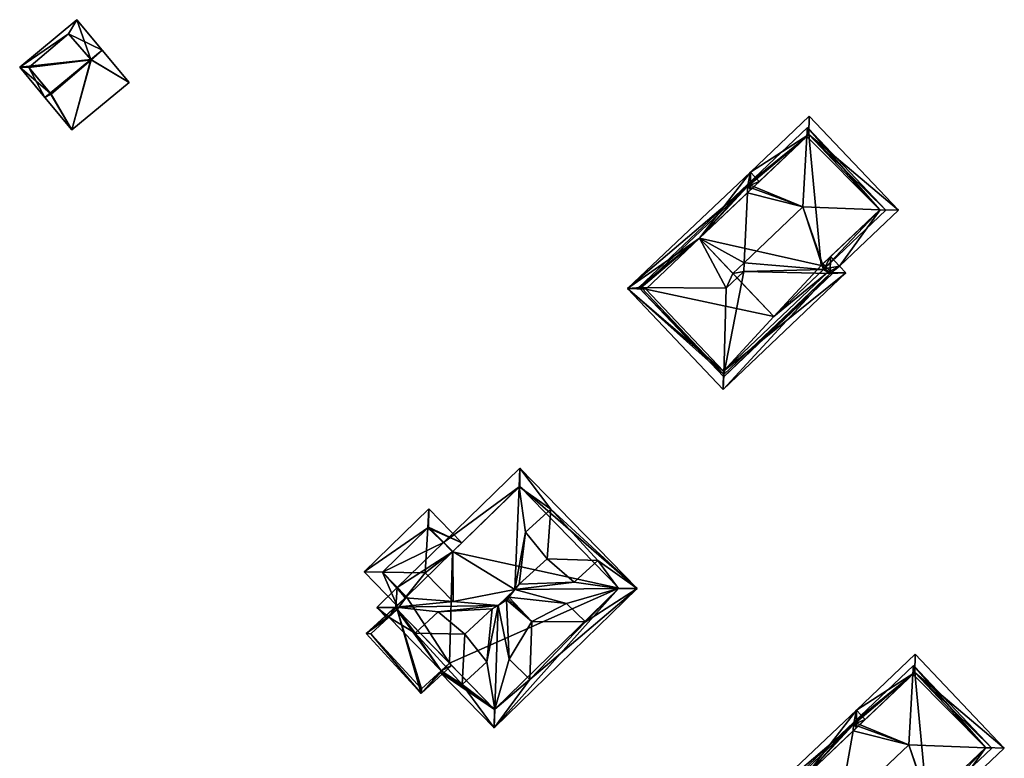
# Model space of a CAD drawing. Header units: inches. Extents: x 2523744 to 2528136, y 1148995 to 1152010.
# Tile 24 of 256: x 2525151 to 2525227, y 1149113 to 1149170. Entities that reach past the tile are written whole.
import ezdxf

# ---------------------------------------------------------------- set-up
doc = ezdxf.new("R2010")
doc.units = ezdxf.units.IN
doc.header["$MEASUREMENT"] = 0
doc.layers.add('Gebaeude Einzelhaus', color=10, linetype='Continuous')

msp = doc.modelspace()

# ---------------------------------------------------------------- meshes
at = {"layer": 'Gebaeude Einzelhaus'}
mesh = msp.add_polyface(dxfattribs=at)
corners = [(2525153.844, 1149164.068, 396.137), (2525151.482, 1149166.067, 395.375), (2525153.431, 1149163.724, 396.137), (2525156.978, 1149166.675, 396.137), (2525155.899, 1149169.741, 395.375), (2525157.848, 1149167.398, 396.137), (2525155.507, 1149161.228, 395.375), (2525159.924, 1149164.902, 395.375), (2525152.2, 1149166.05, 395.493), (2525155.25, 1149168.65, 395.481), (2525153.9, 1149164, 396.116), (2525157, 1149166.65, 396.129), (2525157, 1149166.65, 390.607), (2525155.25, 1149168.65, 390.607), (2525152.2, 1149166.05, 390.607), (2525153.9, 1149164, 390.607)]
mesh.append_faces([[corners[k] for k in face] for face in [(3, 9, 5), (11, 3, 5), (5, 9, 4), (7, 11, 5), (6, 10, 11), (6, 11, 7), (0, 10, 2), (8, 0, 2), (2, 10, 6), (9, 8, 1), (4, 9, 1), (1, 8, 2), (3, 7, 5), (2, 6, 0), (0, 6, 3), (3, 6, 7), (4, 3, 5), (4, 1, 3), (3, 1, 0), (0, 1, 2)]], dxfattribs={"color": 13})
mesh.append_faces([[corners[k] for k in face] for face in [(12, 15, 14), (12, 14, 13), (10, 15, 12), (10, 12, 11), (14, 15, 8), (8, 15, 10), (8, 10, 0), (13, 14, 9), (9, 14, 8), (12, 13, 9), (3, 12, 9), (11, 12, 3)]], dxfattribs={"color": 41})
mesh = msp.add_polyface(dxfattribs=at)
corners = [(2525217.875, 1149155.049, 397.544), (2525212.296, 1149161.405, 397.277), (2525212.258, 1149160.734, 397.498), (2525218.342, 1149155.031, 397.406), (2525211.95, 1149155.283, 399.298), (2525207.411, 1149150.978, 399.297), (2525207.656, 1149156.37, 397.498), (2525203.969, 1149152.873, 397.498), (2525207.678, 1149156.853, 397.337), (2525206.544, 1149150.157, 399.298), (2525207.686, 1149157.033, 397.277), (2525213.581, 1149150.515, 397.406), (2525213.53, 1149150.466, 397.406), (2525212.4, 1149160.869, 397.413), (2525213.351, 1149150.758, 397.544), (2525217.898, 1149155.071, 397.53), (2525207.889, 1149157.969, 397.337), (2525208.577, 1149157.243, 397.337), (2525212.4, 1149160.869, 397.337), (2525219.312, 1149155.034, 397.337), (2525217.898, 1149155.071, 397.337), (2525212.438, 1149162.283, 397.337), (2525214.764, 1149150.72, 397.337), (2525214.076, 1149151.446, 397.337), (2525198.408, 1149148.977, 397.337), (2525205.835, 1149142.351, 397.337), (2525205.783, 1149141.2, 397.337), (2525199.467, 1149149.066, 397.337), (2525214.046, 1149150.138, 397.337), (2525215.264, 1149150.192, 397.337), (2525214.076, 1149151.445, 397.337), (2525213.408, 1149150.812, 397.337), (2525207.909, 1149156.61, 397.337), (2525207.38, 1149150.302, 399.523), (2525206.024, 1149149.017, 399.523), (2525205.83, 1149142.168, 397.277), (2525214.229, 1149150.134, 397.277), (2525199.287, 1149149.067, 397.277), (2525208.003, 1149156.699, 397.277), (2525213.581, 1149150.515, 397.373), (2525213.502, 1149150.901, 397.277), (2525213.351, 1149150.758, 397.373), (2525206.544, 1149150.157, 399.297), (2525205.82, 1149142.614, 397.337), (2525213.851, 1149150.23, 397.337), (2525199.822, 1149148.94, 397.337), (2525213.581, 1149150.515, 397.337), (2525213.351, 1149150.758, 397.337), (2525203.969, 1149152.873, 397.337), (2525213.581, 1149150.515, 385.815), (2525213.351, 1149150.758, 385.815), (2525217.898, 1149155.071, 385.815), (2525212.4, 1149160.869, 385.815), (2525203.969, 1149152.873, 385.815), (2525209.697, 1149146.832, 397.337), (2525209.697, 1149146.832, 397.406), (2525209.697, 1149146.832, 385.815), (2525199.822, 1149148.94, 385.815), (2525205.82, 1149142.614, 385.815), (2525213.851, 1149150.23, 385.815)]
mesh.append_faces([[corners[k] for k in face] for face in [(48, 16, 32), (32, 16, 17), (45, 24, 48), (48, 24, 16), (22, 46, 30), (30, 46, 31), (31, 46, 47), (29, 44, 22), (22, 44, 46), (45, 43, 24), (24, 43, 26), (26, 43, 29), (29, 43, 44), (34, 7, 27), (27, 7, 37), (37, 7, 10), (10, 7, 8), (8, 7, 6), (34, 42, 7), (34, 33, 42), (42, 33, 5), (28, 12, 33), (33, 12, 5), (41, 39, 31), (31, 39, 40), (40, 39, 36), (36, 39, 28), (28, 39, 12), (32, 8, 6), (32, 38, 8), (8, 38, 10), (37, 25, 27), (27, 25, 34), (37, 35, 25), (28, 35, 36), (28, 25, 35), (28, 33, 25), (25, 33, 34), (17, 8, 32), (28, 30, 31), (28, 22, 30), (28, 29, 22), (25, 26, 28), (28, 26, 29), (8, 24, 27), (27, 24, 25), (25, 24, 26), (17, 16, 8), (8, 16, 24), (16, 18, 17), (20, 22, 23), (18, 19, 20), (20, 19, 22), (16, 21, 18), (18, 21, 19), (19, 20, 22), (22, 20, 23), (16, 18, 21), (21, 18, 19), (19, 18, 20), (16, 17, 18), (1, 13, 2), (1, 2, 10), (10, 2, 8), (8, 2, 6), (15, 13, 3), (3, 0, 15), (11, 0, 3), (11, 14, 0), (13, 1, 3), (11, 4, 12), (12, 4, 5), (11, 0, 4), (11, 3, 0), (10, 2, 1), (8, 4, 10), (10, 4, 2), (5, 7, 9), (8, 6, 4), (4, 6, 5), (5, 6, 7), (0, 2, 4), (3, 1, 0), (0, 1, 2)]], dxfattribs={"color": 13})
mesh.append_faces([[corners[k] for k in face] for face in [(53, 56, 57), (57, 56, 58), (58, 56, 59), (59, 56, 49), (44, 59, 46), (46, 59, 49), (44, 43, 59), (59, 43, 58), (43, 45, 58), (58, 45, 57), (48, 53, 45), (45, 53, 57), (53, 50, 56), (56, 50, 49), (53, 52, 50), (50, 52, 51), (12, 39, 11), (12, 46, 39), (12, 54, 46), (12, 55, 54), (9, 54, 55), (9, 48, 54), (9, 7, 48), (18, 2, 13), (48, 6, 53), (53, 6, 52), (52, 6, 18), (18, 6, 2), (48, 7, 6), (20, 13, 15), (20, 18, 13), (20, 51, 18), (18, 51, 52), (0, 20, 15), (0, 51, 20), (0, 47, 51), (51, 47, 50), (0, 41, 47), (0, 14, 41), (46, 41, 39), (39, 41, 11), (11, 41, 14), (46, 47, 41), (46, 49, 47), (47, 49, 50)]], dxfattribs={"color": 41})
mesh = msp.add_polyface(dxfattribs=at)
corners = [(2525192.475, 1149131.949, 395.497), (2525190.105, 1149135.124, 395.04), (2525190.043, 1149133.668, 395.98), (2525199.156, 1149125.824, 395.04), (2525190.529, 1149130.171, 397.833), (2525189.704, 1149125.76, 401.084), (2525194.285, 1149126.312, 397.833), (2525197.713, 1149125.814, 395.962), (2525190.052, 1149126.153, 400.62), (2525196.106, 1149127.976, 395.647), (2525195.161, 1149123.248, 395.909), (2525190.874, 1149118.811, 395.734), (2525188.108, 1149115.069, 395.04), (2525193.684, 1149124.675, 397.804), (2525189.25, 1149125.15, 400.974), (2525188.428, 1149124.516, 401.084), (2525189.261, 1149120.369, 397.804), (2525188.157, 1149116.513, 395.964), (2525189.064, 1149124.96, 400.968), (2525180.514, 1149124.393, 395.981), (2525180.635, 1149125.908, 395.04), (2525179.055, 1149124.37, 395.04), (2525181.248, 1149125.107, 395.981), (2525181.333, 1149125.19, 395.981), (2525184.942, 1149124.82, 398.595), (2525184.922, 1149128.685, 395.979), (2525184.198, 1149129.375, 395.04), (2525184.895, 1149128.659, 395.979), (2525185.636, 1149118.408, 395.534), (2525183.915, 1149119.377, 395.04), (2525184.014, 1149119.468, 395.159), (2525187.551, 1149120.158, 397.833), (2525183.795, 1149124.017, 397.833), (2525187.963, 1149124.243, 400.62), (2525179.985, 1149123.607, 395.159), (2525182.005, 1149122.381, 395.684), (2525179.886, 1149123.516, 395.04), (2525182.005, 1149122.381, 397.833), (2525185.636, 1149118.408, 397.833), (2525185.838, 1149122.301, 400.62), (2525192.21, 1149128.125, 400.62), (2525196.106, 1149127.976, 397.833), (2525192.475, 1149131.949, 397.833), (2525190.874, 1149118.811, 397.804), (2525195.161, 1149123.248, 397.804), (2525191.024, 1149123.268, 401.113), (2525189.204, 1149125.026, 401.113), (2525197.743, 1149125.843, 395.926), (2525190.086, 1149133.71, 395.926), (2525180.47, 1149124.35, 395.926), (2525188.126, 1149116.483, 395.926), (2525185.612, 1149129.356, 395.04), (2525183.059, 1149131.979, 395.04), (2525182.979, 1149130.505, 396.099), (2525182.789, 1149127.033, 398.595), (2525178.064, 1149127.116, 395.04), (2525179.485, 1149127.091, 396.109), (2525180.617, 1149124.493, 395.04), (2525183.04, 1149130.565, 396.016), (2525184.895, 1149128.659, 396.016), (2525179.478, 1149127.098, 396.099), (2525181.333, 1149125.19, 396.107), (2525180.635, 1149125.908, 388.563), (2525180.635, 1149125.908, 384.016), (2525181.333, 1149125.19, 384.016), (2525180.635, 1149125.908, 388.584), (2525180.47, 1149124.35, 395.159), (2525180.47, 1149124.35, 384.016), (2525184.653, 1149120.052, 395.159), (2525188.126, 1149116.483, 384.016), (2525180.624, 1149124.192, 395.159), (2525180.624, 1149124.192, 384.016), (2525184.653, 1149120.052, 384.016), (2525197.743, 1149125.843, 384.016), (2525190.086, 1149133.71, 384.016), (2525184.895, 1149128.659, 384.016), (2525184.198, 1149129.375, 384.016), (2525183.04, 1149130.565, 384.016), (2525179.478, 1149127.098, 384.016)]
mesh.append_faces([[corners[k] for k in face] for face in [(55, 60, 56), (57, 56, 22), (22, 56, 61), (57, 55, 56), (58, 53, 52), (52, 53, 55), (55, 53, 60), (58, 25, 59), (52, 51, 58), (58, 51, 25), (56, 22, 54), (54, 22, 24), (56, 57, 22), (56, 55, 57), (53, 56, 54), (53, 55, 56), (53, 52, 55), (25, 54, 24), (51, 53, 25), (25, 53, 54), (51, 52, 53), (17, 12, 50), (21, 19, 49), (30, 50, 29), (29, 50, 12), (34, 49, 30), (30, 49, 50), (34, 21, 49), (34, 36, 21), (21, 20, 19), (19, 20, 22), (22, 20, 23), (48, 2, 1), (27, 26, 25), (25, 26, 2), (2, 26, 1), (7, 47, 3), (12, 7, 3), (12, 17, 7), (3, 48, 1), (3, 47, 48), (46, 14, 18), (46, 45, 14), (14, 45, 13), (13, 45, 44), (45, 16, 43), (45, 18, 16), (45, 46, 18), (43, 44, 45), (40, 4, 8), (40, 42, 4), (37, 39, 32), (32, 39, 33), (41, 42, 40), (39, 31, 33), (39, 38, 31), (41, 40, 6), (6, 40, 8), (37, 38, 39), (30, 28, 35), (35, 34, 30), (34, 21, 36), (32, 19, 35), (35, 19, 34), (34, 19, 21), (31, 15, 33), (33, 15, 32), (32, 15, 19), (28, 17, 31), (31, 17, 15), (28, 12, 17), (29, 28, 30), (28, 29, 12), (25, 26, 27), (25, 2, 26), (26, 2, 1), (24, 5, 25), (25, 5, 2), (24, 15, 5), (22, 19, 24), (24, 19, 15), (23, 20, 22), (22, 20, 19), (19, 20, 21), (16, 17, 11), (11, 17, 12), (14, 15, 18), (18, 15, 16), (16, 15, 17), (13, 5, 14), (14, 5, 15), (10, 7, 13), (13, 7, 5), (3, 10, 11), (3, 11, 12), (10, 3, 7), (3, 0, 9), (6, 7, 9), (9, 7, 3), (4, 5, 8), (8, 5, 6), (6, 5, 7), (0, 2, 4), (4, 2, 5), (1, 0, 3), (0, 1, 2)]], dxfattribs={"color": 13})
mesh.append_faces([[corners[k] for k in face] for face in [(76, 78, 77), (76, 63, 78), (61, 23, 22), (56, 20, 61), (61, 20, 23), (56, 65, 20), (78, 62, 60), (78, 63, 62), (65, 62, 64), (65, 60, 62), (65, 56, 60), (60, 58, 78), (78, 58, 77), (53, 58, 60), (59, 26, 58), (58, 26, 77), (77, 26, 76), (59, 27, 26), (25, 27, 59), (64, 71, 67), (64, 72, 71), (72, 73, 69), (76, 75, 63), (63, 75, 64), (64, 75, 72), (72, 75, 73), (73, 75, 74), (27, 75, 26), (26, 75, 76), (48, 25, 2), (48, 75, 25), (25, 75, 27), (48, 74, 75), (48, 47, 74), (74, 47, 73), (47, 7, 73), (7, 69, 73), (7, 17, 69), (17, 50, 69), (69, 68, 72), (70, 66, 71), (71, 66, 67), (68, 49, 70), (70, 49, 66), (69, 50, 68), (68, 50, 49), (66, 64, 67), (49, 23, 66), (66, 23, 64), (22, 49, 19), (22, 23, 49), (65, 23, 20), (62, 64, 65), (65, 64, 23), (62, 63, 64), (43, 16, 11), (13, 44, 10), (44, 11, 10), (44, 43, 11), (35, 38, 37), (35, 28, 38), (35, 37, 32), (0, 4, 42), (9, 42, 41), (9, 0, 42), (6, 9, 41), (38, 28, 31)]], dxfattribs={"color": 41})
mesh = msp.add_polyface(dxfattribs=at)
corners = [(2525180.624, 1149124.192, 395.159), (2525178.241, 1149122.353, 395.159), (2525182.474, 1149117.721, 395.159), (2525180.47, 1149124.35, 395.159), (2525181.155, 1149125.017, 395.159), (2525184.653, 1149120.052, 395.159), (2525184.828, 1149119.872, 395.159), (2525178.595, 1149122.336, 395.159), (2525182.49, 1149118.075, 395.159), (2525179.985, 1149123.607, 395.159), (2525184.014, 1149119.468, 395.159), (2525178.595, 1149122.336, 384.016), (2525180.624, 1149124.192, 384.016), (2525182.49, 1149118.075, 384.016), (2525184.653, 1149120.052, 384.016)]
mesh.append_faces([[corners[k] for k in face] for face in [(9, 3, 0), (9, 1, 3), (3, 1, 4), (2, 10, 6), (6, 10, 5), (2, 8, 10), (9, 7, 1), (1, 7, 2), (2, 7, 8), (0, 2, 5), (5, 2, 6), (4, 1, 3), (3, 1, 0), (0, 1, 2)]], dxfattribs={"color": 13})
mesh.append_faces([[corners[k] for k in face] for face in [(12, 13, 11), (12, 14, 13), (10, 14, 5), (10, 13, 14), (10, 8, 13), (8, 7, 13), (13, 7, 11), (11, 9, 12), (12, 9, 0), (11, 7, 9)]], dxfattribs={"color": 41})
mesh = msp.add_polyface(dxfattribs=at)
corners = [(2525214.725, 1149108.626, 397.937), (2525215.837, 1149114.839, 396.137), (2525212.15, 1149111.342, 396.137), (2525220.131, 1149113.752, 397.937), (2525215.859, 1149115.322, 395.976), (2525215.867, 1149115.502, 395.916), (2525220.439, 1149119.203, 396.137), (2525220.477, 1149119.874, 395.916), (2525221.762, 1149108.984, 396.045), (2525226.523, 1149113.5, 396.045), (2525226.056, 1149113.518, 396.183), (2525215.592, 1149109.446, 397.937), (2525221.711, 1149108.935, 396.045), (2525221.532, 1149109.227, 396.183), (2525220.581, 1149119.338, 396.052), (2525226.079, 1149113.54, 396.169), (2525216.07, 1149116.438, 395.976), (2525216.758, 1149115.712, 395.976), (2525220.581, 1149119.338, 395.976), (2525227.493, 1149113.503, 395.976), (2525226.079, 1149113.54, 395.976), (2525220.619, 1149120.752, 395.976), (2525222.945, 1149109.189, 395.976), (2525222.257, 1149109.915, 395.976), (2525206.589, 1149107.446, 395.976), (2525214.016, 1149100.82, 395.976), (2525213.964, 1149099.669, 395.976), (2525207.648, 1149107.535, 395.976), (2525222.227, 1149108.607, 395.976), (2525223.445, 1149108.661, 395.976), (2525222.257, 1149109.914, 395.976), (2525221.589, 1149109.281, 395.976), (2525216.09, 1149115.079, 395.976), (2525215.561, 1149108.771, 398.162), (2525214.205, 1149107.486, 398.162), (2525214.011, 1149100.637, 395.916), (2525222.41, 1149108.603, 395.916), (2525207.468, 1149107.536, 395.916), (2525216.184, 1149115.168, 395.916), (2525221.762, 1149108.984, 396.012), (2525221.683, 1149109.37, 395.916), (2525221.532, 1149109.227, 396.012), (2525214.001, 1149101.083, 395.976), (2525222.032, 1149108.699, 395.976), (2525208.003, 1149107.409, 395.976), (2525221.762, 1149108.984, 395.976), (2525221.532, 1149109.227, 395.976), (2525212.15, 1149111.342, 395.976), (2525221.762, 1149108.984, 384.39), (2525221.532, 1149109.227, 384.39), (2525226.079, 1149113.54, 384.39), (2525220.581, 1149119.338, 384.39), (2525212.15, 1149111.342, 384.39), (2525217.878, 1149105.301, 395.976), (2525217.878, 1149105.301, 396.045), (2525217.878, 1149105.301, 384.39), (2525208.003, 1149107.409, 384.39), (2525214.001, 1149101.083, 384.39), (2525222.032, 1149108.699, 384.39)]
mesh.append_faces([[corners[k] for k in face] for face in [(47, 16, 32), (32, 16, 17), (44, 24, 47), (47, 24, 16), (22, 45, 30), (30, 45, 31), (31, 45, 46), (29, 43, 22), (22, 43, 45), (44, 42, 24), (24, 42, 26), (26, 42, 29), (29, 42, 43), (34, 2, 27), (27, 2, 37), (37, 2, 5), (5, 2, 4), (4, 2, 1), (34, 0, 2), (34, 33, 0), (0, 33, 11), (28, 12, 33), (33, 12, 11), (41, 39, 31), (31, 39, 40), (40, 39, 36), (36, 39, 28), (28, 39, 12), (32, 4, 1), (32, 38, 4), (4, 38, 5), (37, 25, 27), (27, 25, 34), (37, 35, 25), (28, 35, 36), (28, 25, 35), (28, 33, 25), (25, 33, 34), (17, 4, 32), (28, 30, 31), (28, 22, 30), (28, 29, 22), (25, 26, 28), (28, 26, 29), (4, 24, 27), (27, 24, 25), (25, 24, 26), (17, 16, 4), (4, 16, 24), (16, 18, 17), (20, 22, 23), (18, 19, 20), (20, 19, 22), (16, 21, 18), (18, 21, 19), (19, 20, 22), (22, 20, 23), (16, 18, 21), (21, 18, 19), (19, 18, 20), (16, 17, 18), (7, 14, 6), (15, 14, 9), (9, 10, 15), (14, 7, 9), (8, 10, 9), (8, 13, 10), (7, 6, 5), (5, 6, 4), (4, 6, 1), (10, 6, 3), (9, 7, 10), (10, 7, 6), (8, 3, 12), (12, 3, 11), (11, 3, 0), (8, 10, 3), (8, 9, 10), (5, 6, 7), (4, 3, 5), (5, 3, 6), (4, 1, 3), (3, 1, 0), (0, 1, 2)]], dxfattribs={"color": 13})
mesh.append_faces([[corners[k] for k in face] for face in [(52, 55, 56), (56, 55, 57), (57, 55, 58), (58, 55, 48), (43, 58, 45), (45, 58, 48), (43, 42, 58), (58, 42, 57), (42, 44, 57), (57, 44, 56), (47, 52, 44), (44, 52, 56), (52, 49, 55), (55, 49, 48), (52, 51, 49), (49, 51, 50), (12, 39, 8), (12, 45, 39), (12, 53, 45), (12, 54, 53), (54, 0, 53), (53, 0, 47), (47, 0, 2), (1, 47, 2), (1, 52, 47), (1, 51, 52), (6, 18, 1), (1, 18, 51), (6, 14, 18), (20, 14, 15), (20, 18, 14), (20, 50, 18), (18, 50, 51), (10, 20, 15), (10, 50, 20), (10, 46, 50), (50, 46, 49), (10, 41, 46), (10, 13, 41), (45, 41, 39), (39, 41, 8), (8, 41, 13), (45, 46, 41), (45, 48, 46), (46, 48, 49)]], dxfattribs={"color": 41})

doc.saveas('drawing.dxf')
